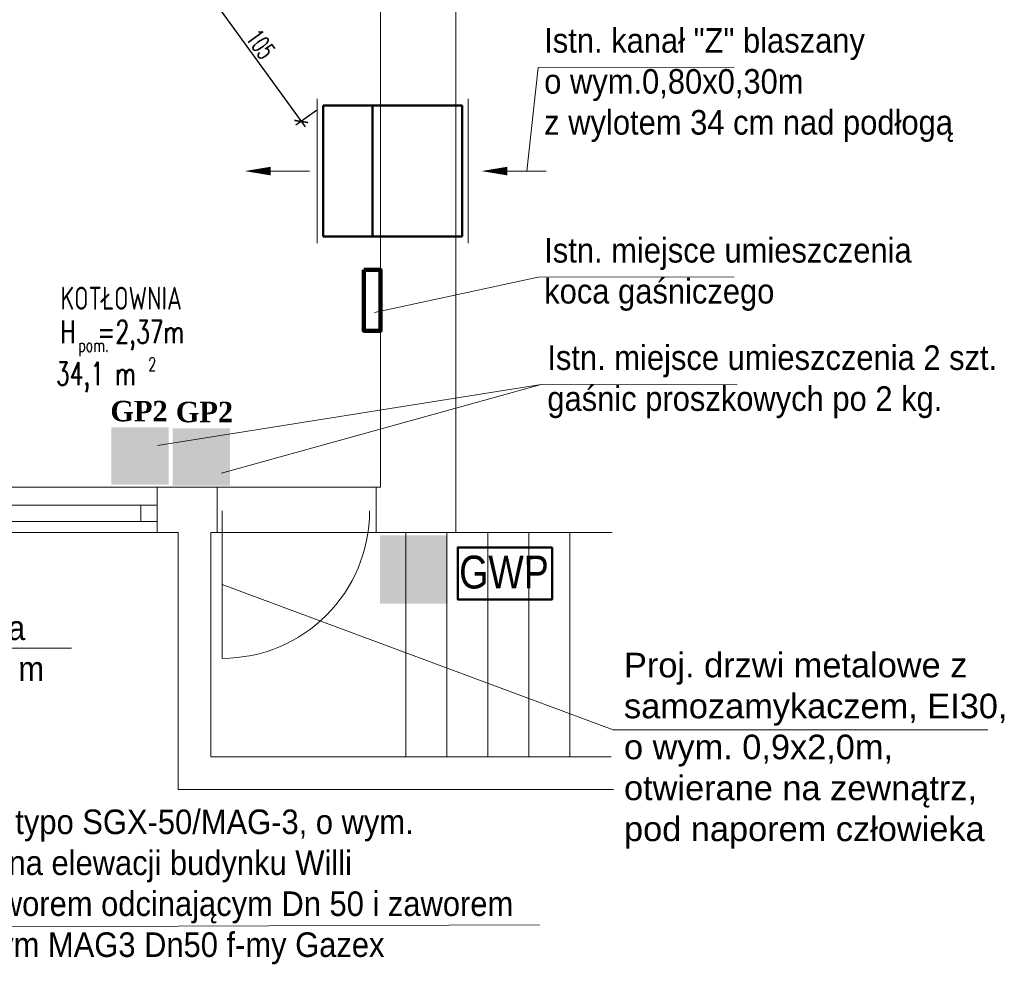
# Model space of a CAD drawing. Header units: millimetres. Extents: x -26820 to -12632, y -5851 to 1958.
# Tile 88 of 95: x -13233 to -12632, y -857 to -279. Entities that reach past the tile are written whole.
import ezdxf
from ezdxf.enums import TextEntityAlignment as Align

# ---------------------------------------------------------------- set-up
doc = ezdxf.new("R2010")
doc.units = ezdxf.units.MM
doc.linetypes.add('DASHED', pattern=[181.05, 120.7, -60.35])
for name, color, linetype, lineweight in [('__PROTECT_GAŚNICA', 10, 'Continuous', 100), ('A-INW-SC', 30, 'Continuous', 13), ('INST_OPIS', 220, 'Continuous', 30), ('URZĄDZENIA', 30, 'Continuous', 35), ('ściany', 84, 'Continuous', 35)]:
    doc.layers.add(name, color=color, linetype=linetype, lineweight=lineweight)
for name, color, linetype in [('__PROTECT_ZNAKI_DODATKOWE', 10, 'Continuous'), ('CS_WIDOK', 30, 'Continuous'), ('INST_WEZ_OPIS', 61, 'Continuous')]:
    doc.layers.add(name, color=color, linetype=linetype)
doc.styles.add('_PROTECT_2', font='timesbd.ttf')
doc.styles.add('opis_szachtow', font='ARIALN.TTF')
doc.styles.add('ROMANS', font='romans', dxfattribs={"width": 0.6})
doc.styles.get("Standard").update_dxf_attribs({"font": 'arial.ttf'})
doc.styles.add('wymiar', font='romans.shx', dxfattribs={"width": 0.6})
doc.dimstyles.new('Copy of WYM_75', dxfattribs={"dimtxt": 10, "dimasz": 8, "dimexe": 7.5, "dimexo": 7.5, "dimgap": 3, "dimtad": 1, "dimdec": 1, "dimdsep": 46, "dimtxsty": 'wymiar', "dimblk1": 'ARCHTICK', "dimblk2": 'ARCHTICK', "dimsah": 1, "dimcen": 12, "dimdle": 5, "dimclre": 5, "dimclrt": 12, "dimadec": 0, "dimazin": 0, "dimtfac": 1, "dimtdec": 1, "dimtmove": 0, "dimatfit": 3, "dimldrblk": 'ARCHTICK', "dimfxl": 1, "dimarcsym": 0})

# ---------------------------------------------------------------- blocks, each defined once
blk = doc.blocks.new('__PROTECT_ZNAKI_ROP')
at = {"layer": '__PROTECT_ZNAKI_DODATKOWE'}
h = blk.add_hatch(color=256, dxfattribs=at)
h.paths.add_polyline_path([(-41.22724189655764, -42.19673121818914), (41.23290655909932, -42.19673121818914), (41.23290655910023, 41.29752750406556), (-41.22724189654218, 41.29752750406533)])
h.paths.add_polyline_path([(-37.47905333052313, 37.50233392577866), (37.48471799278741, 37.50233392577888), (37.48471799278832, -38.40153763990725), (-37.47905333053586, -38.40153763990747)], flags=16)
for points in [[(-37.47905333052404, 37.50233392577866), (-37.47905333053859, -38.4015376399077), (37.4847179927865, -38.40153763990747), (37.48471799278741, 37.50233392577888)], [(-11.32583344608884, -0.4496018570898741, 1), (11.33149810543, -0.4496018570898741, 1)]]:
    blk.add_hatch(color=255, dxfattribs=at).paths.add_polyline_path(points)
h = blk.add_hatch(color=256, dxfattribs=at)
h.paths.add_polyline_path([(-29.59958165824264, -0.4496018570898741, 1), (29.60524631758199, -0.4496018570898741, 1)])
h.paths.add_polyline_path([(11.33149810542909, -0.4496018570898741, -1), (-11.32583344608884, -0.4496018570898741, -1)], flags=16)
blk = doc.blocks.new('__PROTECT_GASNICA_V2')
at = {"layer": '__PROTECT_GAŚNICA'}
h = blk.add_hatch(color=256, dxfattribs=at)
h.paths.add_polyline_path([(48.74384883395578, 50.63816465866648), (-51.25615116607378, 50.63816465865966), (-51.25615116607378, -49.36183534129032), (48.74384883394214, -49.36183534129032)])
edge = h.paths.add_edge_path(flags=16)
edge.add_line((16.14061103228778, 26.77897748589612), (16.14061103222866, -48.46948643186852))
edge.add_line((16.14061103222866, -48.46948643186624), (-18.61910846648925, -48.46948643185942))
edge.add_line((-18.61910846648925, -48.46948643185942), (-18.61910846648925, 26.77897748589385))
edge.add_ellipse((-12.9759704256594, 26.77897748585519), major_axis=(-3.990301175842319, 3.990301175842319), ratio=0.9999999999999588, start_angle=-44.9999999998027, end_angle=44.99999999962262, ccw=False)
edge.add_line((-12.97597042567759, 32.42211552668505), (-6.727627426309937, 32.42211552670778))
edge.add_line((-6.72762742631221, 32.42211552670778), (-6.72762742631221, 37.44928026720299))
edge.add_line((-6.72762742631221, 37.44928026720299), (-9.243127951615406, 37.44928026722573))
edge.add_line((-9.243127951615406, 37.44928026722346), (-21.13460899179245, 31.27044348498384))
edge.add_line((-21.13460899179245, 31.27044348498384), (-21.13460899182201, 27.16644981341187))
edge.add_line((-21.13460899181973, 27.16644981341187), (-26.39431207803, 27.1664498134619))
edge.add_line((-26.39431207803, 27.1664498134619), (-26.39431207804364, 37.67778721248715))
edge.add_line((-26.39431207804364, 37.67778721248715), (-9.243127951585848, 46.58957599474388))
edge.add_line((-9.243127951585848, 46.58957599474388), (-6.727627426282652, 46.58957599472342))
edge.add_line((-6.727627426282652, 46.58957599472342), (-6.727627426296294, 49.56017225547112))
edge.add_line((-6.727627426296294, 49.56017225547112), (4.020449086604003, 49.56017225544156))
edge.add_line((4.020449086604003, 49.56017225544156), (4.020449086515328, 46.58957599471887))
edge.add_ellipse((4.020449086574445, 41.79092118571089), major_axis=(6.860469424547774, 4.391391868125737e-13), ratio=0.6994644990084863, start_angle=269.99999999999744, end_angle=449.99999999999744, ccw=False)
edge.add_line((4.02044908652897, 36.9922663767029), (4.020449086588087, 32.42211552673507))
edge.add_line((4.020449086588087, 32.42211552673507), (10.49747299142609, 32.42211552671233))
edge.add_ellipse((10.49747299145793, 26.77897748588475), major_axis=(3.990301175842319, 3.990301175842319), ratio=0.9999999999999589, start_angle=315.0000000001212, end_angle=405.0000000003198, ccw=False)
h = blk.add_hatch(color=255, dxfattribs=at)
edge = h.paths.add_edge_path()
edge.add_ellipse((10.49747299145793, 26.77897748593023), major_axis=(-3.990301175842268, 3.990301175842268), ratio=0.9999999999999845, start_angle=224.9999999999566, end_angle=314.99999999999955, ccw=False)
edge.add_line((16.14061103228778, 26.77897748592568), (16.14061103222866, -48.46948643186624))
edge.add_line((16.14061103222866, -48.46948643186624), (-18.61910846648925, -48.46948643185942))
edge.add_line((-18.61910846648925, -48.46948643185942), (-18.61910846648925, 26.77897748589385))
edge.add_ellipse((-12.9759704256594, 26.77897748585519), major_axis=(-3.990301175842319, 3.990301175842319), ratio=0.9999999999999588, start_angle=-44.9999999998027, end_angle=44.99999999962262, ccw=False)
edge.add_line((-12.97597042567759, 32.42211552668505), (-6.727627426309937, 32.42211552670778))
edge.add_line((-6.72762742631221, 32.42211552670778), (-6.72762742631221, 37.44928026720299))
edge.add_line((-6.72762742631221, 37.44928026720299), (-9.243127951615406, 37.44928026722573))
edge.add_line((-9.243127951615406, 37.44928026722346), (-21.13460899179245, 31.27044348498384))
edge.add_line((-21.13460899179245, 31.27044348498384), (-21.13460899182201, 27.16644981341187))
edge.add_line((-21.13460899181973, 27.16644981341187), (-26.39431207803, 27.1664498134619))
edge.add_line((-26.39431207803, 27.1664498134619), (-26.39431207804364, 37.67778721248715))
edge.add_line((-26.39431207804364, 37.67778721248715), (-9.243127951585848, 46.58957599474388))
edge.add_line((-9.243127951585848, 46.58957599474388), (-6.727627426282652, 46.58957599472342))
edge.add_line((-6.727627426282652, 46.58957599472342), (-6.727627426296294, 49.56017225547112))
edge.add_line((-6.727627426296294, 49.56017225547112), (4.020449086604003, 49.56017225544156))
edge.add_line((4.020449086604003, 49.56017225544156), (4.020449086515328, 46.58957599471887))
edge.add_ellipse((4.020449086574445, 41.79092118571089), major_axis=(6.860469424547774, 4.391391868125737e-13), ratio=0.6994644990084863, start_angle=269.99999999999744, end_angle=449.99999999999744, ccw=False)
edge.add_line((4.02044908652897, 36.9922663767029), (4.020449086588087, 32.42211552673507))
edge.add_line((4.020449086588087, 32.42211552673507), (10.49747299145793, 32.42211552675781))
at = {"layer": '__PROTECT_GAŚNICA', "style": '_PROTECT_2'}
blk.add_attdef('GP4', text='', height=52.88843197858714, dxfattribs=at).set_placement((50.74591438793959, 15.29765491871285), (150.676008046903, 15.29765491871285), align=Align.ALIGNED)
blk = doc.blocks.new('_ArchTick')
at = {"color": 0, "linetype": 'ByBlock', "const_width": 0.15}
blk.add_lwpolyline([(-0.5, -0.5), (0.5, 0.5)], dxfattribs=at)
blk = doc.blocks.new('*D82')
at = {"layer": 'CS_WIDOK', "color": 7, "lineweight": -2, "transparency": 16777216}
for p, q in [((-13113.62993516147, -249.2532466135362), (-13126.26333851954, -258.3808773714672)), ((-13051.84828976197, -334.7642041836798), (-13064.48169312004, -343.8918349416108))]:
    blk.add_line(p, q, dxfattribs=at)
at = {"layer": 'CS_WIDOK', "color": 0, "lineweight": -2, "transparency": 16777216}
blk.add_line((-13125.36360229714, -252.7960340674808), (-13058.89684981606, -344.791571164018), dxfattribs=at)
at = {"layer": 'CS_WIDOK', "color": 0, "lineweight": -2, "transparency": 16777216, "xscale": 6, "yscale": 6, "zscale": 6}
for p, rotation in [((-13123.02104875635, -256.0383238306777), 125.8481018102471), ((-13061.23940335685, -341.5492814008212), 305.8481018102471)]:
    blk.add_blockref('_ArchTick', p, dxfattribs=dict(at, rotation=rotation))
at = {"layer": 'CS_WIDOK', "color": 7, "transparency": 16777216, "insert": (-13086.0509327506, -294.4015147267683), "char_height": 11, "attachment_point": 5, "rotation": 305.8481018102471, "style": 'wymiar'}
blk.add_mtext('105', dxfattribs=at)

msp = doc.modelspace()

# ---------------------------------------------------------------- linework, layer by layer
at = {"color": 7, "lineweight": 15}
for p, q in [((-12916.65556384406, -308.5536197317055), (-12923.60543533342, -371.8360122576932)), ((-12916.41007162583, -308.5531946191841), (-12797.07875351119, -308.3465516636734)), ((-13056.17062191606, -371.8360122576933), (-13079.93808412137, -371.8360122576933)), ((-12911.72170423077, -371.8360122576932), (-12935.48916643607, -371.8360122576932)), ((-12916.65192385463, -436.7018783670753), (-13016.45486418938, -458.1232460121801)), ((-12916.41007162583, -436.7014595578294), (-12797.07875351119, -436.4948166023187)), ((-12914.74728788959, -502.242710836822), (-13149.04440018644, -539.4675543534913)), ((-12914.74728788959, -502.242710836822), (-13109.85742124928, -556.2966652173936)), ((-12914.5054356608, -502.2422920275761), (-12795.17411754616, -502.0356490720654)), ((-12870.81251915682, -713.0315500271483), (-13109.5169582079, -624.3796531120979)), ((-13341.71678558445, -663.2188555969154), (-13201.52429692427, -663.2188555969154)), ((-12642.22119215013, -713.0315500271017), (-12870.81251915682, -713.0315500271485)), ((-13422.03399426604, -833.944367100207), (-12915.80503310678, -832.2029055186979))]:
    msp.add_line(p, q, dxfattribs=at)
for points in [[(-13079.93808412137, -371.8360122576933, 5.249999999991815, 0, 0), (-13095.68808412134, -371.8360122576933, 0, 0, 0)], [(-12935.48916643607, -371.8360122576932, 5.249999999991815, 0, 0), (-12951.23916643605, -371.8360122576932, 0, 0, 0)]]:
    msp.add_lwpolyline(points, format="xyseb", dxfattribs=at)
at = {"layer": 'A-INW-SC', "color": 7}
for p, q in [((-12966.98987960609, 461.4109663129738), (-12966.98987960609, -592.5348568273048)), ((-13012.79542755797, 103.1639877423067), (-13012.79542755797, -564.8360122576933)), ((-13051.43681864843, -327.7921930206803), (-13051.43681864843, -415.8789456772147)), ((-12959.45566837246, -327.7921930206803), (-12959.45566837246, -415.8789456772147)), ((-13012.79542755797, -564.8360122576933), (-13567.79542755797, -564.8360122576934)), ((-13149.09542755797, -564.8360122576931), (-13149.09542755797, -592.5348568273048)), ((-13112.59542755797, -564.8360122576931), (-13112.59542755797, -592.5348568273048)), ((-13015.59542755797, -564.8360122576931), (-13015.59542755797, -592.5348568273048)), ((-13149.09542755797, -575.8681741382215), (-13299.09542755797, -575.8681741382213)), ((-13159.09542755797, -575.8681741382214), (-13159.09542755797, -585.9183066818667)), ((-13109.5169582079, -579.3796531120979), (-13109.5169582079, -669.3796531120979)), ((-13149.09542755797, -585.9183066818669), (-13299.09542755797, -585.9183066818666)), ((-13136.40830612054, -592.5348568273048), (-13497.79542755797, -592.5348568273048)), ((-13136.40830612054, -592.5348568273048), (-13136.40830612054, -749.5348568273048)), ((-12871.44418670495, -592.5348568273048), (-13116.40830612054, -592.5348568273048)), ((-13116.40830612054, -592.5348568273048), (-13116.40830612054, -729.5348568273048)), ((-12997.40830612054, -592.5348568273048), (-12997.40830612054, -729.5348568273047)), ((-12972.40830612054, -592.5348568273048), (-12972.40830612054, -729.5348568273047)), ((-12947.40830612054, -592.5348568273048), (-12947.40830612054, -729.5348568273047)), ((-12922.40830612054, -592.5348568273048), (-12922.40830612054, -729.5348568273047)), ((-12897.40830612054, -592.5348568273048), (-12897.40830612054, -729.5348568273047)), ((-12871.98784938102, -729.5348568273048), (-13116.40830612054, -729.5348568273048)), ((-12870.75755003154, -749.5348568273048), (-13136.40830612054, -749.5348568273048))]:
    msp.add_line(p, q, dxfattribs=at)
at = {"layer": 'A-INW-SC', "color": 7, "lineweight": 50}
for p, q in [((-12963.09705946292, -331.8360122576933), (-13047.79542755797, -331.8360122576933)), ((-13047.79542755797, -331.8360122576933), (-13047.79542755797, -411.8360122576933)), ((-13017.79542755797, -331.8360122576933), (-13017.79542755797, -411.8360122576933)), ((-12963.09705946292, -331.8360122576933), (-12963.09705946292, -411.8360122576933)), ((-12963.09705946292, -411.8360122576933), (-13047.79542755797, -411.8360122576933))]:
    msp.add_line(p, q, dxfattribs=at)
at = {"layer": 'A-INW-SC', "color": 7}
msp.add_arc((-13109.5169582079, -579.3796531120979), 90, 270, 0, dxfattribs=at)
at = {"layer": 'INST_OPIS', "color": 1, "linetype": 'Continuous', "lineweight": 90, "true_color": 0xf90606}
msp.add_lwpolyline([(-13023.05220471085, -432.1920703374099), (-13012.79542755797, -432.1920703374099), (-13012.79542755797, -469.3854437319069), (-13023.05220471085, -469.3854437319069), (-13023.05220471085, -432.1920703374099)], dxfattribs=at)
at = {"layer": 'URZĄDZENIA', "color": 7, "lineweight": 50}
msp.add_lwpolyline([(-12908.19238925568, -601.6382241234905), (-12965.67682520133, -601.6382241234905), (-12965.67682520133, -633.3601075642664), (-12908.19238925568, -633.3601075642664), (-12908.19238925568, -601.6382241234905)], dxfattribs=at)

# ---------------------------------------------------------------- block references
at = {"layer": '__PROTECT_GAŚNICA', "color": 7}
ref = msp.add_blockref('__PROTECT_GASNICA_V2', (-13159.13743891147, -546.0676114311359), dxfattribs=dict(at, xscale=0.35, yscale=0.35, zscale=0.35))
ref.add_attrib('GP4', 'GP2', dxfattribs={"height": 12.51451328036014, "style": '_PROTECT_2'}).set_placement((-13177.74676708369, -524.652206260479), (-13142.77123430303, -524.652206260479), align=Align.ALIGNED)
ref = msp.add_blockref('__PROTECT_GASNICA_V2', (-13121.72093996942, -546.5589029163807), dxfattribs=dict(at, xscale=0.35, yscale=0.35, zscale=0.35))
ref.add_attrib('GP4', 'GP2', dxfattribs={"color": 1, "height": 12.51451328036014, "style": '_PROTECT_2'}).set_placement((-13137.80931916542, -525.1941185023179), (-13102.83378638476, -525.1941185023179), align=Align.ALIGNED)
at = {"layer": '__PROTECT_ZNAKI_DODATKOWE', "xscale": 0.4999999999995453, "yscale": 0.4999999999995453, "zscale": 0.4999999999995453}
msp.add_blockref('__PROTECT_ZNAKI_ROP', (-12992.55938303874, -614.8509962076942), dxfattribs=at)

# ---------------------------------------------------------------- texts
at = {"layer": 'INST_OPIS', "color": 1, "linetype": 'Continuous', "lineweight": 90, "true_color": 0xf90606, "style": 'opis_szachtow'}
msp.add_text('GWP', height=20, rotation=0.08282903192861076, dxfattribs=at).set_placement((-12964.86664320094, -626.7114081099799))
at = {"layer": 'INST_WEZ_OPIS', "color": 7, "style": 'ROMANS', "width": 0.7}
for s, height, p in [('KOTŁOWNIA', 14, (-13208.2518719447, -456.4770115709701)), ('H  =2,37m', 14, (-13208.28135368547, -477.0203925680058)), ('pom.', 8, (-13197.39305388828, -482.159730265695)), ('2', 8, (-13154.59447789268, -493.7307572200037)), ('34,1 m ', 14, (-13210.95613591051, -502.5337024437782))]:
    msp.add_text(s, height=height, dxfattribs=at).set_placement(p)
at = {"layer": 'ściany', "color": 7, "linetype": 'DASHED', "char_height": 15, "attachment_point": 1}
for s, width, insert in [('{\\W0.9;Istn. kanał "Z" blaszany\\Po wym.0,80x0,30m \\Pz wylotem 34 cm nad podłogą}', 302.6087423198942, (-12912.9470320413, -284.561492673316)), ('{\\W0.9;Istn. miejsce umieszczenia\\Pkoca gaśniczego}', 302.6087423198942, (-12912.9470320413, -412.7097576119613)), ('{\\W0.9;Istn. miejsce umieszczenia 2 szt.\\Pgaśnic proszkowych po 2 kg. }', 302.6087423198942, (-12911.04239607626, -478.250590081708)), ('{\\W0.9;Istn. okna 1,5x1,26 m}', 102.127186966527, (-13311.48269186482, -643.2273892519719)), ('\\A1;{\\W0.9;Proj szafka gazowa typo SGX-50/MAG-3, o wym. 49,4x61,5x22,8cm, na elewacji budynku Willi Szwajcarskiej, z zaworem odcinającym Dn 50 i \\H1x;zaworem elektromagnetycznym MAG3 Dn50 f-my Gazex }', 484.267962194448, (-13404.49225284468, -761.6974212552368))]:
    msp.add_mtext_dynamic_manual_height_columns(s, width=width, gutter_width=0.625, heights=[0], dxfattribs=dict(at, insert=insert))
at = {"layer": 'ściany', "color": 7, "linetype": 'DASHED', "insert": (-12864.24894124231, -665.969675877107), "char_height": 15, "width": 237.7587756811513, "attachment_point": 1}
msp.add_mtext('Proj. drzwi metalowe z samozamykaczem, EI30, o wym. 0,9x2,0m, otwierane na zewnątrz, pod naporem człowieka', dxfattribs=at)

# ---------------------------------------------------------------- dimensions: what is measured, and where the dimension line sits
at = {"layer": 'CS_WIDOK', "color": 7}
dim = msp.add_aligned_dim(p1=(-13109.57707295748, -246.3250546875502), p2=(-13047.79542755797, -331.8360122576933), distance=-16.585779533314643, dimstyle='Copy of WYM_75', override={"dimtxt": 11, "dimasz": 6, "dimexe": 4, "dimexo": 5, "dimgap": 2, "dimdec": 0, "dimdle": 4, "dimclre": 7, "dimclrt": 7, "dimtmove": 1}, dxfattribs=at)
dim.commit()
dim.dimension.update_dxf_attribs({"geometry": '*D82', "text_midpoint": (-13086.0509327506, -294.4015147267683)})

doc.saveas('drawing.dxf')
